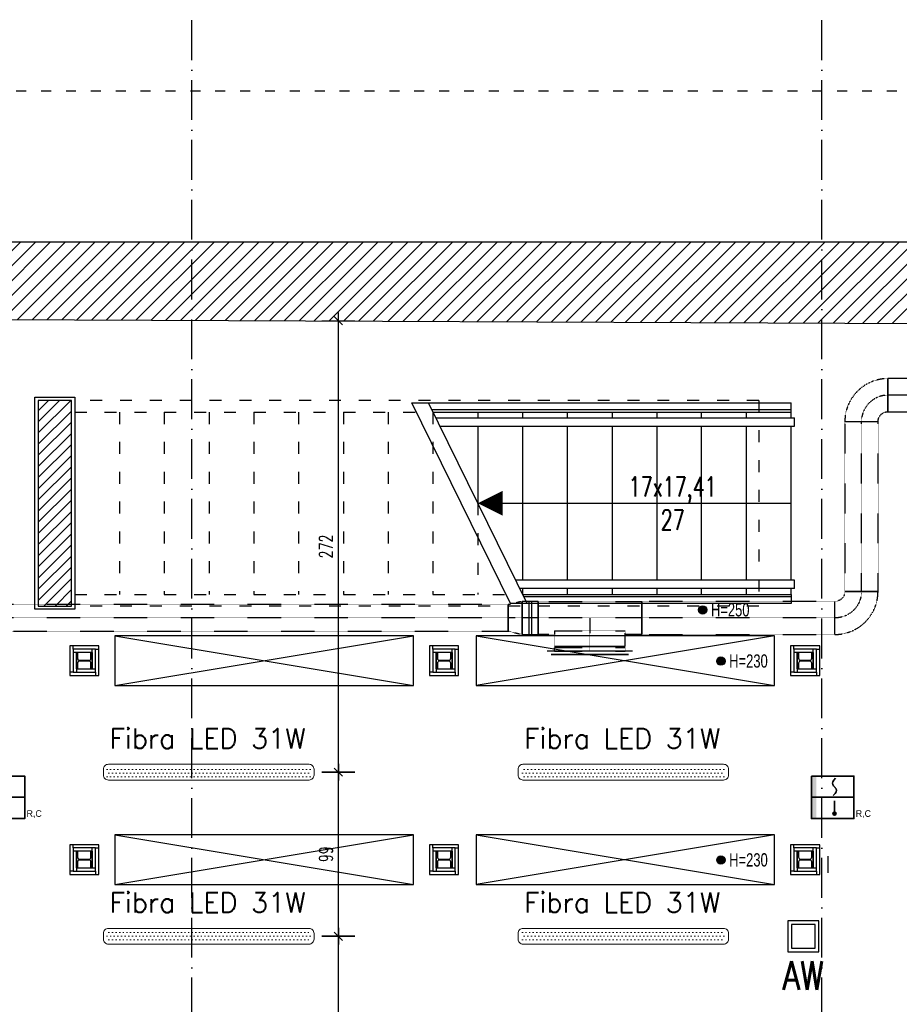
# Model space of a CAD drawing. Header units: millimetres. Extents: x 167273 to 188273, y -125105 to -88145.
# Tile 108 of 210: x 180469 to 180999, y -120218 to -119624. Entities that reach past the tile are written whole.
import ezdxf
from ezdxf.enums import TextEntityAlignment as Align

# ---------------------------------------------------------------- set-up
doc = ezdxf.new("R2010")
doc.units = ezdxf.units.MM
for name, pattern in [('ACAD_ISO03W100', [30, 12, -18]), ('ACAD_ISO10W100', [18, 12, -3, 0, -3]), ('DASHDOT', [1, 0.5, -0.25, 0, -0.25]), ('WENT_2', [1.5, 0.5, -1])]:
    doc.linetypes.add(name, pattern=pattern)
for name, color, linetype in [('!_balustrada', 173, 'Continuous'), ('!_ppoz', 10, 'Continuous'), ('a-osie', 1, 'ACAD_ISO10W100'), ('a-poziomy', 9, 'Continuous'), ('a-wymiary', 9, 'Continuous'), ('b-cienka', 9, 'Continuous'), ('b-konstrukcja', 17, 'Continuous'), ('b-przerywana1', 9, 'ACAD_ISO03W100'), ('b-widokowa', 7, 'Continuous'), ('b-ściany', 2, 'Continuous'), ('c-wyposażenie', 5, 'Continuous'), ('El_Oświetlenie awaryjne', 10, 'Continuous'), ('FLUID-N-BIB-SYM', 7, 'Continuous'), ('h-hatch', 8, 'Continuous'), ('Profile', 7, 'Continuous')]:
    doc.layers.add(name, color=color, linetype=linetype)
for name, color, linetype, lineweight in [('EL_Linia SSP', 10, 'Continuous', 35), ('EL_oprawy', 72, 'Continuous', 5), ('FLUID-N-BIB', 8, 'Continuous', 30)]:
    doc.layers.add(name, color=color, linetype=linetype, lineweight=lineweight)
doc.styles.add('arial 0.8', font='romans.shx', dxfattribs={"width": 0.7, "height": 12})
doc.styles.add('ES1', font='romans.shx', dxfattribs={"width": 0.7, "height": 12})
doc.styles.add('PPAB_100', font='romans.shx', dxfattribs={"width": 0.7, "height": 12})
doc.styles.add('PPAB_50', font='romans.shx', dxfattribs={"width": 0.7, "height": 8})
doc.dimstyles.new('newPPAB_50', dxfattribs={"dimscale": 0, "dimtxt": 8, "dimasz": 1, "dimexe": 10, "dimexo": 10, "dimgap": 3.5, "dimtad": 1, "dimdec": 0, "dimzin": 0, "dimdsep": 46, "dimtxsty": 'PPAB_50', "dimblk": 'tick_50', "dimcen": 0.09, "dimdle": 5, "dimse1": 1, "dimse2": 1, "dimclrd": 9, "dimclre": 9, "dimclrt": 161, "dimadec": 0, "dimazin": 0, "dimtfac": 1, "dimtdec": 0, "dimtix": 1, "dimtofl": 0, "dimtmove": 2, "dimatfit": 3, "dimldrblk": 'tick_50', "dimfxl": 0, "dimtolj": 1, "dimtzin": 0, "dimarcsym": 0})

# ---------------------------------------------------------------- blocks, each defined once
blk = doc.blocks.new('LED 31W')
h = blk.add_hatch()
h.set_pattern_fill('DOTS', color=256, scale=35)
h.set_pattern_definition([(0, (8e-13, -4e-12), (1.09375, 2.1875), [0, -2.1875])])
h.paths.add_polyline_path([(61.5, 2.75), (-61.5, 2.75), (-61.5, -2.75), (61.5, -2.75)])
blk.add_lwpolyline([(-60.5, -4.75), (60.5, -4.75, 0.414214), (63.5, -1.75), (63.5, 1.75, 0.414214), (60.5, 4.75), (-60.5, 4.75, 0.414214), (-63.5, 1.75), (-63.5, -1.75, 0.414214)], format="xyb", close=True)
at = {"style": 'ES1', "flags": 1}
blk.add_attdef('TYP', (-59.8, 30.4), '', height=12, rotation=360, dxfattribs=at)
at = {"style": 'ES1'}
blk.add_attdef('KOD', (-59.8, 14.37), '', height=12, rotation=360, dxfattribs=at)
blk = doc.blocks.new('A$C5690186C')
at = {"layer": 'EL_Linia SSP', "lineweight": 5}
h = blk.add_hatch(color=256, dxfattribs=at)
h.set_gradient(color1=(255, 0, 0), color2=(224, 0, 0), one_color=1, name='INVSPHERICAL')
h.paths.add_polyline_path([(-9.8, 0), (-9.8, 12.8), (-12.8, 12.8), (-12.8, 0)])
h.paths.add_polyline_path([(-9.8, -12.8), (-9.8, 0), (-12.8, 0), (-12.8, -12.8)])
at = {"layer": 'EL_Linia SSP'}
blk.add_hatch(color=256, dxfattribs=at).paths.add_polyline_path([(2.02, -9.84, 1), (0.15, -9.84, 1)])
at = {"layer": 'EL_Linia SSP', "color": 1, "linetype": 'Continuous'}
for p, q in [((-0.1, 8.54), (0.11, 9.39)), ((0.11, 7.68), (-0.1, 8.54)), ((0.11, 9.39), (0.74, 10.35)), ((0.58, 6.96), (0.11, 7.68)), ((0.74, 6.72), (0.58, 6.96)), ((0.74, 10.35), (1.79, 11.52)), ((1.07, 6.34), (0.74, 6.72)), ((1.07, 6.34), (1.41, 5.97)), ((1.41, 5.97), (1.57, 5.73)), ((1.41, 2.34), (0.36, 1.16)), ((2.04, 3.3), (1.41, 2.34)), ((1.57, 5.73), (2.04, 5.01)), ((2.04, 5.01), (2.25, 4.15)), ((2.25, 4.15), (2.04, 3.3))]:
    blk.add_line(p, q, dxfattribs=at)
at = {"layer": 'EL_Linia SSP'}
for p, q in [((-12.8, 0), (12.8, 0)), ((1.08, -2.06), (1.08, -9.84))]:
    blk.add_line(p, q, dxfattribs=at)
blk.add_lwpolyline([(-12.8, 12.8), (12.8, 12.8), (12.8, -12.8), (-12.8, -12.8)], close=True, dxfattribs=at)
blk.add_circle((1.08, -9.84), 0.938, dxfattribs=at)
at = {"layer": 'EL_Linia SSP', "color": 1}
blk.add_text('R,C', height=4, dxfattribs=at).set_placement((13.91, -11.8))
blk = doc.blocks.new('AW')
for points in [[(-6.25, -6.25), (6.25, -6.25), (6.25, 6.25), (-6.25, 6.25)], [(-4.75, -4.75), (4.75, -4.75), (4.75, 4.75), (-4.75, 4.75)]]:
    blk.add_lwpolyline(points, close=True)
at = {"style": 'arial 0.8', "width": 0.8}
blk.add_text('AW', height=11.5, dxfattribs=at).set_placement((0, -10), align=Align.TOP_CENTER)
blk = doc.blocks.new('*U863')
at = {"linetype": 'Continuous', "lineweight": -2}
for p, q in [((-257.5, 100), (-257.5, 0)), ((257.5, 0), (257.5, 100)), ((-257.5, 0), (-257.5, -100)), ((257.5, -100), (257.5, 0))]:
    blk.add_line(p, q, dxfattribs=at)
at = {"color": 0, "linetype": 'ByBlock', "lineweight": -2}
for p, q in [((257.5, 100), (-257.5, 100)), ((-257.5, -100), (257.5, -100))]:
    blk.add_line(p, q, dxfattribs=at)
at = {"layer": 'FLUID-N-BIB-SYM', "linetype": 'DASHDOT', "lineweight": -3}
blk.add_line((-257.5, 0), (257.5, 0), dxfattribs=at)
blk = doc.blocks.new('*U872')
at = {"linetype": 'Continuous', "lineweight": -2}
for p, q in [((-257.5, 200), (-212.5, 200)), ((-212.5, 200), (212.5, 200)), ((212.5, 200), (257.5, 200)), ((-312.5, 100), (-312.5, -100)), ((312.5, -100), (312.5, 100))]:
    blk.add_line(p, q, dxfattribs=at)
at = {"color": 0, "linetype": 'ByBlock', "lineweight": -2}
for p, q in [((-212.5, 170), (-212.5, 200)), ((212.5, 170), (212.5, 200)), ((-212.5, 170), (-212.5, 78.1)), ((212.5, 100), (212.5, 170)), ((-312.5, 100), (-212.5, 100)), ((212.5, 78.1), (-212.5, 78.1)), ((212.5, 78.1), (212.5, 100)), ((212.5, 100), (312.5, 100)), ((312.5, -100), (-312.5, -100))]:
    blk.add_line(p, q, dxfattribs=at)
at = {"linetype": 'Continuous', "lineweight": -3}
blk.add_line((212.5, 170), (-212.5, 170), dxfattribs=at)
at = {"layer": 'FLUID-N-BIB-SYM', "linetype": 'DASHDOT', "lineweight": -3}
for p, q in [((0, 0), (0, 200)), ((0, 180), (0, 200)), ((-312.5, 0), (312.5, 0))]:
    blk.add_line(p, q, dxfattribs=at)
blk = doc.blocks.new('*U866')
at = {"linetype": 'Continuous', "lineweight": -2}
for p, q in [((-42.5, 100), (-42.5, 0)), ((42.5, 0), (42.5, 80)), ((-42.5, 0), (-42.5, -100)), ((42.5, -80), (42.5, 0))]:
    blk.add_line(p, q, dxfattribs=at)
at = {"color": 0, "linetype": 'ByBlock', "lineweight": -2}
for p, q in [((42.5, 80), (-42.5, 100)), ((-42.5, -100), (42.5, -80))]:
    blk.add_line(p, q, dxfattribs=at)
at = {"layer": 'FLUID-N-BIB-SYM', "linetype": 'DASHDOT', "lineweight": -3}
blk.add_line((-42.5, 0), (42.5, 0), dxfattribs=at)
blk = doc.blocks.new('*U871')
at = {"linetype": 'Continuous', "lineweight": -2}
for p, q in [((-47.5, 100), (-47.5, 0)), ((47.5, 0), (47.5, 100)), ((-47.5, 0), (-47.5, -100)), ((47.5, -100), (47.5, 0))]:
    blk.add_line(p, q, dxfattribs=at)
at = {"color": 0, "linetype": 'ByBlock', "lineweight": -2}
for p, q in [((47.5, 100), (-47.5, 100)), ((-47.5, -100), (47.5, -100))]:
    blk.add_line(p, q, dxfattribs=at)
at = {"linetype": 'Continuous', "lineweight": -3}
for p, q in [((-7.5, -100), (-7.5, 100)), ((7.5, -100), (7.5, 100))]:
    blk.add_line(p, q, dxfattribs=at)
at = {"layer": 'FLUID-N-BIB-SYM', "linetype": 'DASHDOT', "lineweight": -3}
blk.add_line((-47.5, 0), (47.5, 0), dxfattribs=at)
blk = doc.blocks.new('*U864')
at = {"linetype": 'Continuous', "lineweight": -2}
for p, q in [((-1580, 80), (-1580, 0)), ((1580, 0), (1580, 80)), ((-1580, 0), (-1580, -80)), ((1580, -80), (1580, 0))]:
    blk.add_line(p, q, dxfattribs=at)
at = {"color": 0, "linetype": 'ByBlock', "lineweight": -2}
for p, q in [((1580, 80), (-1580, 80)), ((-1580, -80), (1580, -80))]:
    blk.add_line(p, q, dxfattribs=at)
at = {"layer": 'FLUID-N-BIB-SYM', "linetype": 'DASHDOT', "lineweight": -3}
for p in [(-1580, 0), (1579.8, 0)]:
    blk.add_line(p, (1580, 0), dxfattribs=at)
blk = doc.blocks.new('*U1051')
at = {"color": 0, "linetype": 'ByBlock', "lineweight": -2}
for p, q in [((-232.5, 0), (-212.5, 0)), ((-232.5, 0, 20), (232.5, 0, 20)), ((212.5, 0), (-212.5, 0)), ((-212.5, 0, -20), (-212.5, 0)), ((-212.5, 0, -20), (212.5, 0, -20)), ((212.5, 0), (212.5, 0, -20)), ((212.5, 0), (232.5, 0))]:
    blk.add_line(p, q, dxfattribs=at)
at = {"linetype": 'Continuous', "lineweight": -3}
for p, q in [((232.5, 0, 20), (-232.5, 0, 20)), ((-232.5, 0, 20), (232.5, 0, 20))]:
    blk.add_line(p, q, dxfattribs=at)
blk = doc.blocks.new('*U859')
at = {"linetype": 'Continuous', "lineweight": -2}
for p, q in [((130, -70), (130, 130)), ((70, -130), (-130, -130))]:
    blk.add_line(p, q, dxfattribs=at)
at = {"color": 0, "linetype": 'ByBlock', "lineweight": -2, "extrusion": (-9.41084e-17, 4.44689e-24, -1)}
blk.add_ellipse((130, -130), major_axis=(-260, 0), ratio=1, start_param=0, end_param=1.570796, dxfattribs=at)
at = {"color": 0, "linetype": 'ByBlock', "lineweight": -2}
blk.add_ellipse((130, -130), major_axis=(0, 60), ratio=1, start_param=0, end_param=1.570795, dxfattribs=at)
at = {"layer": 'FLUID-N-BIB-SYM', "linetype": 'DASHDOT', "lineweight": -3, "extrusion": (7.66952e-17, 9.29748e-32, -1)}
blk.add_ellipse((130, -130), major_axis=(-160, 0), ratio=1, start_param=0, end_param=1.570796, dxfattribs=at)
blk = doc.blocks.new('*U861')
at = {"linetype": 'Continuous', "lineweight": -2}
for p, q in [((-512, 100), (-512, 42.9)), ((512, 0), (512, 100)), ((-512, 42.9), (-512, 0)), ((-512, 0), (-512, -42.9)), ((-512, -42.9), (-512, -100)), ((512, -100), (512, 0))]:
    blk.add_line(p, q, dxfattribs=at)
at = {"color": 0, "linetype": 'ByBlock', "lineweight": -2}
for p, q in [((512, 100), (-512, 100)), ((-512, -100), (512, -100))]:
    blk.add_line(p, q, dxfattribs=at)
at = {"layer": 'FLUID-N-BIB-SYM', "linetype": 'DASHDOT', "lineweight": -3}
blk.add_line((-512, 0), (512, 0), dxfattribs=at)
blk = doc.blocks.new('*U833')
at = {"linetype": 'Continuous', "lineweight": -2}
for p, q in [((130, 130), (130, -70)), ((-130, -130), (70, -130))]:
    blk.add_line(p, q, dxfattribs=at)
at = {"color": 0, "linetype": 'ByBlock', "lineweight": -2}
blk.add_ellipse((130, -130), major_axis=(0, 260), ratio=1, start_param=0, end_param=1.570796, dxfattribs=at)
at = {"color": 0, "linetype": 'ByBlock', "lineweight": -2, "extrusion": (-1.22465e-16, -2.16727e-23, -1)}
blk.add_ellipse((130, -130), major_axis=(-60, 0), ratio=1, start_param=0, end_param=1.570797, dxfattribs=at)
at = {"layer": 'FLUID-N-BIB-SYM', "linetype": 'DASHDOT', "lineweight": -3, "extrusion": (-1.22465e-16, 4.72392e-33, -1)}
blk.add_ellipse((130, -130), major_axis=(-160, 0), ratio=1, start_param=0, end_param=1.570796, dxfattribs=at)
blk = doc.blocks.new('*U831')
at = {"linetype": 'Continuous', "lineweight": -2}
for p, q in [((-582.5, 0), (-582.5, 100)), ((582.5, 100), (582.5, 0)), ((-582.5, -100), (-582.5, 0)), ((582.5, 0), (582.5, -100))]:
    blk.add_line(p, q, dxfattribs=at)
at = {"color": 0, "linetype": 'ByBlock', "lineweight": -2}
for p, q in [((-582.5, 100), (582.5, 100)), ((582.5, -100), (-582.5, -100))]:
    blk.add_line(p, q, dxfattribs=at)
at = {"layer": 'FLUID-N-BIB-SYM', "linetype": 'DASHDOT', "lineweight": -3}
blk.add_line((-582.5, 0), (582.5, 0), dxfattribs=at)
blk = doc.blocks.new('tick_50')
at = {"color": 9, "ltscale": 20}
for p, q in [((0, 10), (0, -10)), ((-5, 0), (5, 0))]:
    blk.add_line(p, q, dxfattribs=at)
at = {"color": 0}
blk.add_line((2.5, 2.5), (-2.5, -2.5), dxfattribs=at)

msp = doc.modelspace()

# ---------------------------------------------------------------- hatches: boundary and pattern name
at = {"layer": 'a-poziomy', "ltscale": 0.5}
for points in [[(180877.9, -119979.97, 1), (180882.9, -119979.97, 1)], [(180888.91, -120010.87, 1), (180893.91, -120010.87, 1)], [(180888.91, -120130.87, 1), (180893.91, -120130.87, 1)]]:
    msp.add_hatch(color=256, dxfattribs=at).paths.add_polyline_path(points)
at = {"layer": 'h-hatch'}
h = msp.add_hatch(dxfattribs=at)
h.set_pattern_fill('ANSI31', color=256, scale=2, style=0)
h.set_pattern_definition([(45, (-27340.6366, 31489.7547), (-4.49012806, 4.49012806), [])])
h.paths.add_polyline_path([(183353.25, -119757.89), (180164.81, -119757.89), (180164.81, -119666.89), (180102.81, -119666.89), (180102.81, -119803.13), (180175.81, -119803.45), (181713.81, -119810.23), (181713.81, -119823.29), (181728.81, -119823.29), (181728.81, -119810.36), (183353.25, -119817.58)])
h = msp.add_hatch(dxfattribs=at)
h.set_pattern_fill('ANSI31', color=256, scale=1.5, style=0)
h.set_pattern_definition([(45, (-34585.8344, 37106.371), (-3.367596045, 3.367596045), [])])
h.paths.add_polyline_path([(180499.81, -119853.64), (180479.81, -119853.64), (180479.81, -119977.64), (180499.81, -119977.64)])

# ---------------------------------------------------------------- linework, layer by layer
at = {"layer": '!_balustrada'}
for p, q in [((180705.11, -119855.14), (180933.81, -119855.14)), ((180933.81, -119860.64), (180933.81, -119855.14)), ((180717.08, -119859.14), (180933.81, -119859.14)), ((180935.81, -119869.14), (180935.81, -119864.14)), ((180935.81, -119967.14), (180935.81, -119962.14)), ((180933.81, -119970.64), (180933.81, -119976.14)), ((180933.81, -119976.14), (180764.51, -119976.14)), ((180933.81, -119972.14), (180772.55, -119972.14))]:
    msp.add_line(p, q, dxfattribs=at)
for points in [[(180719.53, -119864.14), (180935.81, -119864.14)], [(180721.99, -119869.14), (180935.81, -119869.14)], [(180935.81, -119962.14), (180767.64, -119962.14)], [(180935.81, -119967.14), (180770.1, -119967.14)]]:
    msp.add_lwpolyline(points, dxfattribs=at)
at = {"layer": '!_ppoz'}
for p, q in [((180500.75, -120003.64), (180500.75, -120001.64)), ((180502.75, -120005.64), (180500.75, -120005.64)), ((180512.35, -120005.64), (180512.35, -120003.64)), ((180514.35, -120003.64), (180516.35, -120003.64)), ((180717.68, -120003.64), (180717.68, -120001.64)), ((180719.68, -120005.64), (180717.68, -120005.64)), ((180729.28, -120005.64), (180729.28, -120003.64)), ((180731.28, -120003.64), (180733.28, -120003.64)), ((180935.42, -120003.64), (180935.42, -120001.64)), ((180937.42, -120005.64), (180935.42, -120005.64)), ((180947.02, -120005.64), (180947.02, -120003.64)), ((180949.02, -120003.64), (180951.02, -120003.64)), ((180500.75, -120017.64), (180498.75, -120017.64)), ((180502.75, -120015.64), (180502.75, -120017.64)), ((180512.35, -120015.64), (180514.35, -120015.64)), ((180514.35, -120017.64), (180514.35, -120019.64)), ((180717.68, -120017.64), (180715.68, -120017.64)), ((180719.68, -120015.64), (180719.68, -120017.64)), ((180729.28, -120015.64), (180731.28, -120015.64)), ((180731.28, -120017.64), (180731.28, -120019.64)), ((180935.42, -120017.64), (180933.42, -120017.64)), ((180937.42, -120015.64), (180937.42, -120017.64)), ((180947.02, -120015.64), (180949.02, -120015.64)), ((180949.02, -120017.64), (180949.02, -120019.64)), ((180500.75, -120123.64), (180500.75, -120121.64)), ((180512.35, -120125.64), (180512.35, -120123.64)), ((180514.35, -120123.64), (180516.35, -120123.64)), ((180717.68, -120123.64), (180717.68, -120121.64)), ((180729.28, -120125.64), (180729.28, -120123.64)), ((180731.28, -120123.64), (180733.28, -120123.64)), ((180935.42, -120123.64), (180935.42, -120121.64)), ((180947.02, -120125.64), (180947.02, -120123.64)), ((180949.02, -120123.64), (180951.02, -120123.64)), ((180502.75, -120125.64), (180500.75, -120125.64)), ((180719.68, -120125.64), (180717.68, -120125.64)), ((180937.42, -120125.64), (180935.42, -120125.64)), ((180502.75, -120135.64), (180502.75, -120137.64)), ((180512.35, -120135.64), (180514.35, -120135.64)), ((180719.68, -120135.64), (180719.68, -120137.64)), ((180729.28, -120135.64), (180731.28, -120135.64)), ((180937.42, -120135.64), (180937.42, -120137.64)), ((180947.02, -120135.64), (180949.02, -120135.64)), ((180500.75, -120137.64), (180498.75, -120137.64)), ((180514.35, -120137.64), (180514.35, -120139.64)), ((180717.68, -120137.64), (180715.68, -120137.64)), ((180731.28, -120137.64), (180731.28, -120139.64)), ((180935.42, -120137.64), (180933.42, -120137.64)), ((180949.02, -120137.64), (180949.02, -120139.64))]:
    msp.add_line(p, q, dxfattribs=at)
for points in [[(180498.75, -120019.64), (180516.35, -120019.64), (180516.35, -120001.64), (180498.75, -120001.64)], [(180500.75, -120017.64), (180514.35, -120017.64), (180514.35, -120003.64), (180500.75, -120003.64)], [(180502.75, -120015.64), (180512.35, -120015.64), (180512.35, -120005.64), (180502.75, -120005.64)], [(180715.68, -120019.64), (180733.28, -120019.64), (180733.28, -120001.64), (180715.68, -120001.64)], [(180717.68, -120017.64), (180731.28, -120017.64), (180731.28, -120003.64), (180717.68, -120003.64)], [(180719.68, -120015.64), (180729.28, -120015.64), (180729.28, -120005.64), (180719.68, -120005.64)], [(180933.42, -120019.64), (180951.02, -120019.64), (180951.02, -120001.64), (180933.42, -120001.64)], [(180935.42, -120017.64), (180949.02, -120017.64), (180949.02, -120003.64), (180935.42, -120003.64)], [(180937.42, -120015.64), (180947.02, -120015.64), (180947.02, -120005.64), (180937.42, -120005.64)], [(180498.75, -120139.64), (180516.35, -120139.64), (180516.35, -120121.64), (180498.75, -120121.64)], [(180500.75, -120137.64), (180514.35, -120137.64), (180514.35, -120123.64), (180500.75, -120123.64)], [(180715.68, -120139.64), (180733.28, -120139.64), (180733.28, -120121.64), (180715.68, -120121.64)], [(180717.68, -120137.64), (180731.28, -120137.64), (180731.28, -120123.64), (180717.68, -120123.64)], [(180933.42, -120139.64), (180951.02, -120139.64), (180951.02, -120121.64), (180933.42, -120121.64)], [(180935.42, -120137.64), (180949.02, -120137.64), (180949.02, -120123.64), (180935.42, -120123.64)], [(180502.75, -120135.64), (180512.35, -120135.64), (180512.35, -120125.64), (180502.75, -120125.64)], [(180719.68, -120135.64), (180729.28, -120135.64), (180729.28, -120125.64), (180719.68, -120125.64)], [(180937.42, -120135.64), (180947.02, -120135.64), (180947.02, -120125.64), (180937.42, -120125.64)]]:
    msp.add_lwpolyline(points, close=True, dxfattribs=at)
at = {"layer": 'a-osie', "ltscale": 2}
for p, q in [((180572.31, -120586.88), (180572.31, -119623.89)), ((180952.31, -120586.88), (180952.31, -119623.89))]:
    msp.add_line(p, q, dxfattribs=at)
at = {"layer": 'a-poziomy', "ltscale": 0.5}
for centre in [(180880.4, -119979.97), (180891.41, -120010.87), (180891.41, -120130.87)]:
    msp.add_circle(centre, 2.5, dxfattribs=at)
at = {"layer": 'b-cienka'}
msp.add_line((180744.81, -119915.64), (180933.81, -119915.64), dxfattribs=at)
at = {"layer": 'b-cienka', "ltscale": 0.5}
msp.add_lwpolyline([(180479.81, -119977.64), (180499.81, -119977.64), (180499.81, -119853.64), (180479.81, -119853.64)], close=True, dxfattribs=at)
at = {"layer": 'b-cienka'}
msp.add_lwpolyline([(180744.81, -119915.64, 0, 15, 0), (180759.81, -119915.64, 15, 15, 0)], format="xyseb", dxfattribs=at)
at = {"layer": 'b-konstrukcja', "ltscale": 0.5}
msp.add_line((180955.81, -120128.64), (180955.81, -120138.64), dxfattribs=at)
at = {"layer": 'b-przerywana1', "ltscale": 0.6}
for p, q in [((180501.81, -119853.64), (180501.81, -119970.64)), ((180914.31, -119853.64), (180501.81, -119853.64)), ((180914.31, -119853.64), (180914.31, -119977.64)), ((180501.81, -119860.64), (180717.81, -119860.64)), ((180528.81, -119860.64), (180528.81, -119970.64)), ((180555.81, -119860.64), (180555.81, -119970.64)), ((180582.81, -119860.64), (180582.81, -119970.64)), ((180609.81, -119860.64), (180609.81, -119970.64)), ((180636.81, -119860.64), (180636.81, -119970.64)), ((180663.81, -119860.64), (180663.81, -119970.64)), ((180690.81, -119860.64), (180690.81, -119970.64)), ((180717.81, -119860.64), (180717.81, -119970.64)), ((180744.81, -119915.64), (180744.81, -119970.64)), ((180501.81, -119970.64), (180771.81, -119970.64)), ((180914.31, -119977.64), (180501.81, -119977.64))]:
    msp.add_line(p, q, dxfattribs=at)
at = {"layer": 'b-przerywana1', "ltscale": 0.5}
msp.add_lwpolyline([(179326.52, -120566.89), (179326.52, -119666.89), (183353.25, -119666.89), (183353.25, -120566.89)], close=True, dxfattribs=at)
at = {"layer": 'b-widokowa', "ltscale": 0.5}
for p, q in [((180717.81, -119860.64), (180933.81, -119860.64)), ((180717.81, -119860.64), (180717.81, -119865.64)), ((180744.81, -119860.64), (180744.81, -119864.14)), ((180771.81, -119860.64), (180771.81, -119864.14)), ((180798.81, -119860.64), (180798.81, -119864.14)), ((180825.81, -119860.64), (180825.81, -119864.14)), ((180852.81, -119860.64), (180852.81, -119864.14)), ((180879.81, -119864.14), (180879.81, -119860.64)), ((180906.81, -119864.14), (180906.81, -119860.64)), ((180933.81, -119864.14), (180933.81, -119860.64)), ((180744.81, -119869.14), (180744.81, -119915.64)), ((180771.81, -119869.14), (180771.81, -119962.14)), ((180798.81, -119869.14), (180798.81, -119962.14)), ((180825.81, -119869.14), (180825.81, -119962.14)), ((180852.81, -119869.14), (180852.81, -119962.14)), ((180879.81, -119962.14), (180879.81, -119869.14)), ((180906.81, -119962.14), (180906.81, -119869.14)), ((180933.81, -119962.14), (180933.81, -119869.14)), ((180771.81, -119967.14), (180771.81, -119970.64)), ((180771.81, -119970.64), (180933.81, -119970.64)), ((180798.81, -119967.14), (180798.81, -119970.64)), ((180825.81, -119967.14), (180825.81, -119970.64)), ((180852.81, -119967.14), (180852.81, -119970.64)), ((180879.81, -119970.64), (180879.81, -119967.14)), ((180906.81, -119970.64), (180906.81, -119967.14)), ((180933.81, -119970.64), (180933.81, -119967.14))]:
    msp.add_line(p, q, dxfattribs=at)
at = {"layer": 'b-ściany'}
for p, q in [((180164.81, -119757.89), (183353.25, -119757.89)), ((180164.81, -119757.89), (183353.25, -119757.89)), ((180102.81, -119803.13), (181713.81, -119810.23)), ((180102.81, -119803.13), (181713.81, -119810.23)), ((180217.81, -119803.64), (181713.81, -119810.23)), ((180764.51, -119976.14), (180705.11, -119855.14)), ((180774.51, -119976.14), (180715.11, -119855.14))]:
    msp.add_line(p, q, dxfattribs=at)
msp.add_lwpolyline([(180477.81, -119851.64), (180501.81, -119851.64), (180501.81, -119979.64), (180477.81, -119979.64)], close=True, dxfattribs=at)
at = {"layer": 'c-wyposażenie', "ltscale": 0.5}
for p, q in [((180526.02, -120025.64), (180706.02, -119995.64)), ((180526.02, -119995.64), (180706.02, -120025.64)), ((180743.76, -119995.64), (180923.76, -120025.64)), ((180923.76, -119995.64), (180743.76, -120025.64)), ((180526.02, -120145.64), (180706.02, -120115.64)), ((180526.02, -120115.64), (180706.02, -120145.64)), ((180743.76, -120115.64), (180923.76, -120145.64)), ((180923.76, -120115.64), (180743.76, -120145.64))]:
    msp.add_line(p, q, dxfattribs=at)
for points in [[(180526.02, -120025.64), (180706.02, -120025.64), (180706.02, -119995.64), (180526.02, -119995.64)], [(180743.76, -120025.64), (180923.76, -120025.64), (180923.76, -119995.64), (180743.76, -119995.64)], [(180526.02, -120145.64), (180706.02, -120145.64), (180706.02, -120115.64), (180526.02, -120115.64)], [(180743.76, -120145.64), (180923.76, -120145.64), (180923.76, -120115.64), (180743.76, -120115.64)]]:
    msp.add_lwpolyline(points, close=True, dxfattribs=at)
at = {"layer": 'Profile'}
for points in [[(180511.55, -120005.64), (180512.35, -120005.64), (180512.35, -120015.64), (180511.55, -120015.64), (180511.55, -120012.09, 0.414214), (180510.35, -120010.89), (180504.75, -120010.89, 0.414214), (180503.55, -120012.09), (180503.55, -120015.64), (180502.75, -120015.64), (180502.75, -120005.64), (180503.55, -120005.64), (180503.55, -120009.19, 0.414214), (180504.75, -120010.39), (180510.35, -120010.39, 0.414214), (180511.55, -120009.19)], [(180728.48, -120005.64), (180729.28, -120005.64), (180729.28, -120015.64), (180728.48, -120015.64), (180728.48, -120012.09, 0.414214), (180727.28, -120010.89), (180721.68, -120010.89, 0.414214), (180720.48, -120012.09), (180720.48, -120015.64), (180719.68, -120015.64), (180719.68, -120005.64), (180720.48, -120005.64), (180720.48, -120009.19, 0.414214), (180721.68, -120010.39), (180727.28, -120010.39, 0.414214), (180728.48, -120009.19)], [(180946.22, -120005.64), (180947.02, -120005.64), (180947.02, -120015.64), (180946.22, -120015.64), (180946.22, -120012.09, 0.414214), (180945.02, -120010.89), (180939.42, -120010.89, 0.414214), (180938.22, -120012.09), (180938.22, -120015.64), (180937.42, -120015.64), (180937.42, -120005.64), (180938.22, -120005.64), (180938.22, -120009.19, 0.414214), (180939.42, -120010.39), (180945.02, -120010.39, 0.414214), (180946.22, -120009.19)], [(180511.55, -120125.64), (180512.35, -120125.64), (180512.35, -120135.64), (180511.55, -120135.64), (180511.55, -120132.09, 0.414214), (180510.35, -120130.89), (180504.75, -120130.89, 0.414214), (180503.55, -120132.09), (180503.55, -120135.64), (180502.75, -120135.64), (180502.75, -120125.64), (180503.55, -120125.64), (180503.55, -120129.19, 0.414214), (180504.75, -120130.39), (180510.35, -120130.39, 0.414214), (180511.55, -120129.19)], [(180728.48, -120125.64), (180729.28, -120125.64), (180729.28, -120135.64), (180728.48, -120135.64), (180728.48, -120132.09, 0.414214), (180727.28, -120130.89), (180721.68, -120130.89, 0.414214), (180720.48, -120132.09), (180720.48, -120135.64), (180719.68, -120135.64), (180719.68, -120125.64), (180720.48, -120125.64), (180720.48, -120129.19, 0.414214), (180721.68, -120130.39), (180727.28, -120130.39, 0.414214), (180728.48, -120129.19)], [(180946.22, -120125.64), (180947.02, -120125.64), (180947.02, -120135.64), (180946.22, -120135.64), (180946.22, -120132.09, 0.414214), (180945.02, -120130.89), (180939.42, -120130.89, 0.414214), (180938.22, -120132.09), (180938.22, -120135.64), (180937.42, -120135.64), (180937.42, -120125.64), (180938.22, -120125.64), (180938.22, -120129.19, 0.414214), (180939.42, -120130.39), (180945.02, -120130.39, 0.414214), (180946.22, -120129.19)]]:
    msp.add_lwpolyline(points, format="xyb", close=True, dxfattribs=at)

# ---------------------------------------------------------------- block references
at = {"layer": 'EL_Linia SSP'}
for p in [(180458.81, -120093.06), (180958.81, -120093.06)]:
    msp.add_blockref('A$C5690186C', p, dxfattribs=at)
at = {"layer": 'EL_oprawy'}
for p in [(180582.57, -120077.89), (180832.57, -120077.89), (180582.57, -120176.89), (180832.57, -120176.89)]:
    msp.add_blockref('LED 31W', p, dxfattribs=at).add_auto_attribs({'KOD': 'Fibra LED 31W'})
at = {"layer": 'El_Oświetlenie awaryjne', "xscale": 1.5, "yscale": 1.5, "zscale": 1.5}
msp.add_blockref('AW', (180941.07, -120176.89), dxfattribs=at)
at = {"layer": 'FLUID-N-BIB', "linetype": 'WENT_2', "extrusion": (1.83697e-16, 3.67394e-16, -1), "xscale": 0.1000000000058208, "yscale": 0.1000000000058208, "zscale": 0.1, "rotation": 270}
msp.add_blockref('*U859', (-180979.16, -119853.43, 52), dxfattribs=at)
at = {"layer": 'FLUID-N-BIB', "linetype": 'WENT_2', "xscale": 0.1000000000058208, "yscale": 0.1000000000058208, "zscale": 0.1}
for name, p, rotation in [('*U863', (181017.91, -119850.43, -52), 180), ('*U861', (180976.16, -119917.63, -52), 90), ('*U833', (180973.16, -119981.83, -70), 180), ('*U864', (180605.16, -119984.83, -70), 180), ('*U866', (180767.41, -119984.83, -70), 180), ('*U871', (180776.41, -119984.83, -70), 180), ('*U872', (180812.41, -119984.83, -70), 180)]:
    msp.add_blockref(name, p, dxfattribs=dict(at, rotation=rotation))
at = {"layer": 'FLUID-N-BIB', "linetype": 'WENT_2', "extrusion": (-1.22465e-16, -3.42114e-48, -1), "xscale": 0.1000000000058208, "yscale": 0.1000000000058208, "zscale": 0.1}
msp.add_blockref('*U831', (-180901.91, -119984.83, 70), dxfattribs=at)
at = {"layer": 'FLUID-N-BIB', "linetype": 'WENT_2', "extrusion": (0, -1, 6.12323e-17), "xscale": 0.1000000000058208, "yscale": 0.1, "zscale": 0.1000000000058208, "rotation": 180}
msp.add_blockref('*U1051', (180812.41, -70, 120004.83), dxfattribs=at)

# ---------------------------------------------------------------- texts
at = {"layer": 'a-poziomy', "ltscale": 0.5, "char_height": 8, "width": 65.6395, "attachment_point": 4, "style": 'PPAB_50'}
for s, insert in [('{\\fArial|b0|i0|c238|p34;H=250}', (180885.4, -119979.97)), ('{\\fArial|b0|i0|c238|p34;H=230}', (180896.41, -120010.87)), ('{\\fArial|b0|i0|c238|p34;H=230}', (180896.41, -120130.87))]:
    msp.add_mtext(s, dxfattribs=dict(at, insert=insert))
at = {"layer": 'b-przerywana1', "ltscale": 0.2, "insert": (180862.3, -119915.64), "char_height": 12, "width": 104.3033, "attachment_point": 5, "style": 'PPAB_100'}
msp.add_mtext('{\\Fromans.shx|c238;17}x{\\Fromans.shx|c238;17,41}\\P2{\\Fromans.shx|c238;7}', dxfattribs=at)

# ---------------------------------------------------------------- dimensions: what is measured, and where the dimension line sits
at = {"layer": 'a-wymiary'}
for base, p1, p2 in [((180660.78, -119805.52), (180646.07, -120077.89), (180646.02, -119805.52)), ((180660.78, -120077.89), (180646.07, -120176.89), (180646.07, -120077.89)), ((180660.77690669, -120176.89367188), (180646.06782995, -120302.39367189), (180646.06782995, -120176.89367188))]:
    msp.add_linear_dim(base=base, p1=p1, p2=p2, angle=90, dimstyle='newPPAB_50', override={"dimscale": 1}, dxfattribs=at).render()

doc.saveas('drawing.dxf')
